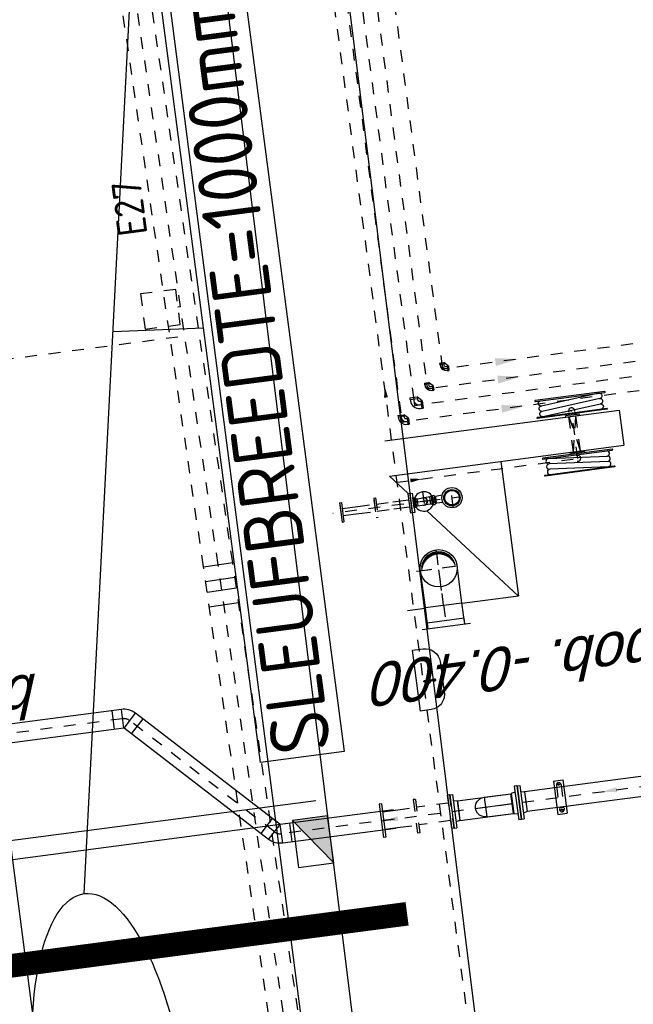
# Model space of a CAD drawing. Header units: metres. Extents: x 118052 to 118564, y 454784 to 455719.
# Tile 57 of 160: x 118244.97 to 118250.16, y 455256.43 to 455264.75. Entities that reach past the tile are written whole.
import ezdxf

# ---------------------------------------------------------------- set-up
doc = ezdxf.new("R2010")
doc.units = ezdxf.units.M
doc.header["$LTSCALE"] = 0.5
for name, pattern in [('AM_ISO08W050', [18, 12, -1.5, 3, -1.5]), ('CENTER', [2, 1.25, -0.25, 0.25, -0.25]), ('CENTER2', [1.125, 0.75, -0.125, 0.125, -0.125]), ('DASHED', [19.05, 12.7, -6.35]), ('HIDDEN', [0.375, 0.25, -0.125]), ('Tauw_HIDDEN2', [5.6, 4, -1.6]), ('Tauw_L_Center2', [6.499, 4, -0.833, 0.833, -0.833])]:
    doc.linetypes.add(name, pattern=pattern)
for name, color, linetype in [('01', 6, 'Continuous'), ('0H', 6, 'CENTER'), ('0Hid', 6, 'HIDDEN'), ('0Hu1', 6, 'Continuous'), ('0Symbol', 6, 'Continuous'), ('11', 6, 'CENTER'), ('_gebouwen', 7, 'Continuous'), ('_molgoot', 7, 'Continuous'), ('_straatkolk', 7, 'Continuous'), ('_verharding', 7, 'Continuous'), ('BHV plan', 7, 'Continuous'), ('EL_N_A_EB00----REVISIE~-_-----', 1, 'Continuous'), ('GRAAFWERKZAAMHEDEN', 6, 'Continuous'), ('KABELLOOP', 6, 'Continuous'), ('Koningsstal VIEUWPORT', 254, 'Continuous'), ('ME_N_D_EB00----hollandia~-_-----', 135, 'Continuous'), ('WL5771--_T_KANAAL-H', 6, 'Continuous'), ('WL5773--_HARTLIJN', 6, 'CENTER2'), ('ZU_B_-_EL999---LR_pvc250_sdr00~H_-----', 1, 'Tauw_L_Center2'), ('ZU_B_-_EL999---LR_pvc250_vbr11~H_-----', 1, 'Tauw_L_Center2'), ('ZU_B_-_EL999---LR_pvc250_vbr11~W_-----', 8, 'Tauw_HIDDEN2'), ('ZU_B_A_EB00---hSTAAL~-_-----', 1, 'Continuous'), ('ZU_N_-_AL999---LW_pvc160_vbr11__18_^200~N_-----', 7, 'Continuous'), ('ZU_N_-_EL999---LK_pvc125_sdr34~H_-----', 2, 'Tauw_L_Center2'), ('ZU_N_-_EL999---LW_pvc160_vbr11~H_-----', 2, 'Tauw_L_Center2'), ('ZU_N_-_EL999---LW_pvc160_vbr11~W_-----', 8, 'Continuous'), ('ZU_N_-_EL999---SYM_STRAATKOLK~-_----c', 7, 'Tauw_L_Center2')]:
    doc.layers.add(name, color=color, linetype=linetype)
doc.layers.add('AM_7', color=6, linetype='AM_ISO08W050', lineweight=25)
doc.layers.add('ME-CL', color=6, linetype='CENTER2', lineweight=18)
doc.styles.add('BURO-025', font='Isocp.shx', dxfattribs={"height": 500})
doc.styles.add('NORATT', font='isocp.shx')
doc.styles.add('tcb_isocp', font='tcb_isocp.shx')
doc.styles.add('WB025', font='ISO.SHX', dxfattribs={"height": 2.5})

# ---------------------------------------------------------------- blocks, each defined once
blk = doc.blocks.new('*U9')
at = {"layer": '_straatkolk'}
blk.add_hatch(color=256, dxfattribs=at).paths.add_polyline_path([(0.1997, -0.1503), (0.1997, 0.1497), (-0.2003, -0.1503)])
blk.add_lwpolyline([(0.1997, -0.1503), (0.1997, 0.1497), (-0.2003, 0.1497), (-0.2003, -0.1503)], close=True, dxfattribs=at)
blk.add_lwpolyline([(-0.2003, -0.1503), (0.1997, 0.1497)], dxfattribs=at)
blk = doc.blocks.new('Vof150')
for p, q in [((-92, -33), (-84.15, 0)), ((-84.15, 0), (84.15, 0)), ((84.15, 0), (92, -33)), ((-142.5, -33), (142.5, -33)), ((-142.5, -55), (-142.5, -33)), ((-142.5, -55), (142.5, -55)), ((142.5, -55), (142.5, -33))]:
    blk.add_line(p, q)
blk = doc.blocks.new('B150ba')
for p, q in [((0, 84.1), (-228.5, 84.1)), ((-228.5, -84.2), (-228.5, 84.1)), ((0, -84.2), (-228.5, -84.2))]:
    blk.add_line(p, q)
at = {"color": 0, "linetype": 'ByBlock'}
for p, q in [((0, 84.1), (0, -84.2)), ((84.1, 0), (-228.5, 0))]:
    blk.add_line(p, q, dxfattribs=at)
blk.add_arc((0, 0), 84.2, 270, 90)
blk = doc.blocks.new('df-DN50')
for points in [[(82.5, 10), (-82.5, 10), (-82.5, 28), (82.5, 28)], [(42.5, 0), (-42.5, 0), (-42.5, 10), (42.5, 10)]]:
    blk.add_lwpolyline(points, close=True)
blk = doc.blocks.new('meslghst')
for p, q in [((-251, -29), (-298.3, -29)), ((-249, -29.1), (249, -73.1)), ((249, -118.3), (-249, -74.3)), ((-30, -10), (-30, -20)), ((30, -10), (30, -20)), ((246.1, -163.2), (-249, -119.4)), ((247.1, -163.2), (295.2, -163.2))]:
    blk.add_line(p, q)
blk.add_lwpolyline([(60, 0), (60, -10), (-60, -10), (-60, 0)], close=True)
for points in [[(296, -29, 1), (296, -20), (-296, -20, 1), (-296, -29)], [(296, -163.2, -1), (296, -172.2), (-296, -172.2, -1), (-296, -163.2)]]:
    blk.add_lwpolyline(points, format="xyb", close=True)
for points in [[(245.1, -72.7, 0.888218), (254.2, -29, 0.888218)], [(-249, -119.4, 0.888218), (-258.2, -163.2, 0.888218)]]:
    blk.add_lwpolyline(points, format="xyb")
for centre, start, end in [((-251, -51.5), 84.95144, 264.95144), ((-251, -96.7), 84.95144, 264.95144), ((247.1, -95.5), 264.95144, 84.95144), ((247.1, -140.7), 264.95144, 84.95144)]:
    blk.add_arc(centre, 22.5, start, end)
blk = doc.blocks.new('knie90-DN25va')
for p, q in [((-52.6, -18.2), (-52.6, 18.2)), ((-43.2, 18.2), (-52.6, 18.2)), ((-43.2, -18.2), (-43.2, 18.2)), ((-33.8, 16.9), (-43.2, 16.9)), ((-43.2, -18.2), (-52.6, -18.2)), ((-52.6, -18.2), (-18.2, -52.6)), ((-33.8, -16.9), (-43.2, -16.9)), ((18.2, -43.2), (-18.2, -43.2)), ((-18.2, -52.6), (-18.2, -43.2)), ((18.2, -52.6), (-18.2, -52.6)), ((-16.9, -43.2), (-16.9, -33.8)), ((16.9, -43.2), (16.9, -33.8)), ((18.2, -52.6), (18.2, -43.2))]:
    blk.add_line(p, q)
at = {"color": 0, "linetype": 'ByBlock'}
for p, q in [((0, 0), (-52.6, 0)), ((0, -52.6), (0, 0))]:
    blk.add_line(p, q, dxfattribs=at)
for radius in [50.6, 16.9]:
    blk.add_arc((-33.8, -33.8), radius, 0, 90)
blk.add_arc((-33.8, -33.8), 33.8, 0, 90, dxfattribs=at)
blk = doc.blocks.new('knie90-DN40va')
for p, q in [((-59.2, -25.5), (-59.2, 25.5)), ((-48.6, 25.5), (-59.2, 25.5)), ((-48.6, -25.5), (-48.6, 25.5)), ((-38, 24.1), (-48.6, 24.1)), ((-59.2, -25.5), (-25.5, -59.2)), ((-48.6, -25.5), (-59.2, -25.5)), ((-38, -24.1), (-48.6, -24.1)), ((25.5, -48.6), (-25.5, -48.6)), ((-25.5, -59.2), (-25.5, -48.6)), ((25.5, -59.2), (-25.5, -59.2)), ((-24.1, -48.6), (-24.1, -38)), ((24.1, -48.6), (24.1, -38)), ((25.5, -59.2), (25.5, -48.6))]:
    blk.add_line(p, q)
at = {"color": 0, "linetype": 'ByBlock'}
for p, q in [((0, 0), (-59.2, 0)), ((0, -59.2), (0, 0))]:
    blk.add_line(p, q, dxfattribs=at)
for radius in [62.2, 13.9]:
    blk.add_arc((-38, -38), radius, 0, 90)
blk.add_arc((-38, -38), 38, 0, 90, dxfattribs=at)
blk = doc.blocks.new('*X146')
at = {"color": 0}
for p, q in [((-0.36, 0.203), (-0.36, 0.273)), ((-0.35, 0.215), (-0.35, 0.286)), ((-0.34, 0.226), (-0.34, 0.298)), ((-0.33, 0.237), (-0.33, 0.309)), ((-0.32, 0.247), (-0.32, 0.319)), ((-0.31, 0.256), (-0.31, 0.329)), ((-0.3, 0.265), (-0.3, 0.338)), ((-0.29, 0.273), (-0.29, 0.347)), ((-0.28, 0.281), (-0.28, 0.355)), ((-0.27, 0.289), (-0.27, 0.363)), ((-0.26, 0.296), (-0.26, 0.37)), ((-0.25, 0.302), (-0.25, 0.377)), ((-0.24, 0.309), (-0.24, 0.383)), ((-0.23, 0.315), (-0.23, 0.389)), ((-0.22, 0.32), (-0.22, 0.395)), ((-0.21, 0.326), (-0.21, 0.4)), ((-0.2, 0.331), (-0.2, 0.405)), ((-0.19, 0.335), (-0.19, 0.41)), ((-0.18, 0.34), (-0.18, 0.415)), ((-0.17, 0.344), (-0.17, 0.419)), ((-0.16, 0.348), (-0.16, 0.423)), ((-0.15, 0.351), (-0.15, 0.426)), ((-0.14, 0.355), (-0.14, 0.43)), ((-0.13, 0.358), (-0.13, 0.433)), ((-0.12, 0.36), (-0.12, 0.436)), ((-0.11, 0.363), (-0.11, 0.439)), ((-0.1, 0.365), (-0.1, 0.441)), ((-0.09, 0.367), (-0.09, 0.443)), ((-0.08, 0.369), (-0.08, 0.445)), ((-0.07, 0.371), (-0.07, 0.447)), ((-0.06, 0.372), (-0.06, 0.448)), ((-0.05, 0.374), (-0.05, 0.449)), ((-0.04, 0.375), (-0.04, 0.45)), ((-0.03, 0.375), (-0.03, 0.451)), ((-0.02, 0.376), (-0.02, 0.452)), ((-0.01, 0.376), (-0.01, 0.452)), ((0, 0.376), (0, 0.452)), ((0.01, 0.376), (0.01, 0.452)), ((0.02, 0.376), (0.02, 0.452)), ((0.03, 0.375), (0.03, 0.451)), ((0.04, 0.375), (0.04, 0.45)), ((0.05, 0.374), (0.05, 0.449)), ((0.06, 0.372), (0.06, 0.448)), ((0.07, 0.371), (0.07, 0.447)), ((0.08, 0.369), (0.08, 0.445)), ((0.09, 0.367), (0.09, 0.443)), ((0.1, 0.365), (0.1, 0.441)), ((0.11, 0.363), (0.11, 0.439)), ((0.12, 0.36), (0.12, 0.436)), ((0.13, 0.358), (0.13, 0.433)), ((0.14, 0.355), (0.14, 0.43)), ((0.15, 0.351), (0.15, 0.426)), ((0.16, 0.348), (0.16, 0.423)), ((0.17, 0.344), (0.17, 0.419)), ((0.18, 0.34), (0.18, 0.415)), ((0.19, 0.335), (0.19, 0.41)), ((0.2, 0.331), (0.2, 0.405)), ((0.21, 0.326), (0.21, 0.4)), ((0.22, 0.32), (0.22, 0.395)), ((0.23, 0.315), (0.23, 0.389)), ((0.24, 0.309), (0.24, 0.383)), ((0.25, 0.302), (0.25, 0.377)), ((0.26, 0.296), (0.26, 0.37)), ((0.27, 0.289), (0.27, 0.363)), ((0.28, 0.281), (0.28, 0.355)), ((0.29, 0.273), (0.29, 0.347)), ((0.3, 0.265), (0.3, 0.338)), ((0.31, 0.256), (0.31, 0.329)), ((0.32, 0.247), (0.32, 0.319)), ((0.33, 0.237), (0.33, 0.309)), ((0.34, 0.226), (0.34, 0.298)), ((0.35, 0.215), (0.35, 0.286)), ((0.36, 0.203), (0.36, 0.273)), ((-0.45, 0.011), (-0.45, 0.044)), ((-0.44, 0.05), (-0.44, 0.104)), ((-0.43, 0.079), (-0.43, 0.14)), ((-0.42, 0.104), (-0.42, 0.167)), ((-0.41, 0.125), (-0.41, 0.191)), ((-0.4, 0.143), (-0.4, 0.211)), ((-0.39, 0.16), (-0.39, 0.229)), ((-0.38, 0.175), (-0.38, 0.245)), ((-0.37, 0.189), (-0.37, 0.26)), ((0.37, 0.189), (0.37, 0.26)), ((0.38, 0.175), (0.38, 0.245)), ((0.39, 0.16), (0.39, 0.229)), ((0.4, 0.143), (0.4, 0.211)), ((0.41, 0.125), (0.41, 0.191)), ((0.42, 0.104), (0.42, 0.167)), ((0.43, 0.079), (0.43, 0.14)), ((0.44, 0.05), (0.44, 0.104)), ((0.45, 0.011), (0.45, 0.044))]:
    blk.add_line(p, q, dxfattribs=at)
blk = doc.blocks.new('karods')
blk.add_circle((0, 0), 0.5)
at = {"layer": 'WL5773--_HARTLIJN'}
for p, q in [((0, -0.6), (0, 0.6)), ((-0.6, 0), (0.6, 0))]:
    blk.add_line(p, q, dxfattribs=at)
at = {"layer": 'WL5771--_T_KANAAL-H', "color": 1}
blk.add_blockref('*X146', (0, 0), dxfattribs=at)
blk = doc.blocks.new('OBO31500090SH')
blk.add_lwpolyline([(-157.5, 0), (-157.5, -315), (157.5, -315), (157.5, 0)])
at = {"layer": 'WL5773--_HARTLIJN'}
for p, q in [((0, -315), (0, 157.5)), ((-157.5, 0), (157.5, 0))]:
    blk.add_line(p, q, dxfattribs=at)
at = {"xscale": 315, "yscale": 315, "zscale": 315}
blk.add_blockref('karods', (0, 0), dxfattribs=at)
blk = doc.blocks.new('karo')
for p, q in [((1, 0.5), (0, 0.5)), ((0, -0.5), (1, -0.5))]:
    blk.add_line(p, q)
at = {"layer": 'WL5773--_HARTLIJN'}
blk.add_line((0, 0), (1, 0), dxfattribs=at)
blk = doc.blocks.new('orn_a_k315-315-50')
for points in [[(-207.5, 50), (207.5, 50)], [(-157.5, 50), (-157.5, 0), (157.5, 0), (157.5, 50)]]:
    blk.add_lwpolyline(points)
at = {"color": 2, "style": 'NORATT'}
for tag, p, flags in [('ROS_TYPE', (239.2, 134.2), 8), ('ROS_M3H', (239.2, 124.2), 8), ('ROS_M3H_G', (239.2, 114.2), 8), ('ROS_ZIJDE', (239.2, 104.2), 9), ('ROS_STAT', (239.2, 94.2), 9)]:
    blk.add_attdef(tag, p, '', height=6.25, dxfattribs=dict(at, flags=flags))
blk = doc.blocks.new('knie90-DN50va')
for p, q in [((-68.7, -31.7), (-68.7, 31.7)), ((-56.5, 31.7), (-68.7, 31.7)), ((-56.5, -31.7), (-56.5, 31.7)), ((-44.2, 30.2), (-56.5, 30.2)), ((-68.7, -31.7), (-31.7, -68.7)), ((-56.5, -31.7), (-68.7, -31.7)), ((-44.2, -30.1), (-56.5, -30.1)), ((31.7, -56.5), (-31.7, -56.5)), ((-31.7, -68.7), (-31.7, -56.5)), ((31.7, -68.7), (-31.7, -68.7)), ((-30.1, -56.5), (-30.1, -44.2)), ((30.2, -56.5), (30.2, -44.2)), ((31.7, -68.7), (31.7, -56.5))]:
    blk.add_line(p, q)
at = {"color": 0, "linetype": 'ByBlock'}
for p, q in [((0, 0), (-68.7, 0)), ((0, -68.7), (0, 0))]:
    blk.add_line(p, q, dxfattribs=at)
for radius in [74.3, 14]:
    blk.add_arc((-44.2, -44.2), radius, 0, 90)
blk.add_arc((-44.2, -44.2), 44.2, 0, 90, dxfattribs=at)
blk = doc.blocks.new('slibverwerkingsgebouw')
for p, q in [((7256.1, 5766.2), (6971.1, 5766)), ((6971.1, 5766), (6971.1, 5686)), ((7256.1, 5766.2), (7256.1, 5686.2)), ((7256.1, 5686.2), (6971.1, 5686)), ((7012.1, 5726), (6999.1, 5726)), ((7005.6, 5719.5), (7005.6, 5732.5)), ((7215.1, 5726.1), (7228.1, 5726.1)), ((7221.6, 5719.6), (7221.6, 5732.6)), ((9911.4, 5206.7), (9911.4, 5216.7)), ((9961.4, 5206.8), (9961.4, 5216.8)), ((10343.7, 5232), (10333.7, 5232)), ((10343.7, 5182), (10333.7, 5182))]:
    blk.add_line(p, q)
for centre, radius in [((8235.1, 6705.6), 20.2), ((7005.6, 5726), 6.5), ((7221.6, 5726.1), 6.5)]:
    blk.add_circle(centre, radius)
for centre, start, end in [((9936.4, 5206.8), 180.03907, 0.03907), ((10343.7, 5207), 270.03906, 90.03906)]:
    blk.add_arc(centre, 25, start, end)
at = {"layer": '01'}
for p, q in [((9827.6, 7256.7), (9662.6, 7256.6)), ((9662.6, 7256.6), (9662.6, 7240.6)), ((9811.3, 7256.7), (9684.6, 7256.6)), ((9827.6, 7256.7), (9827.6, 7240.7)), ((9827.6, 7240.7), (9662.6, 7240.6)), ((9714.9, 7240.6), (9715, 7106.6)), ((9775.2, 7240.7), (9775.3, 7106.7)), ((9715.2, 6806.6), (9715.3, 6672.6)), ((9775.5, 6806.7), (9775.6, 6672.7)), ((9828, 6672.7), (9663, 6672.6)), ((9663, 6656.6), (9663, 6672.6)), ((9828, 6656.7), (9828, 6672.7)), ((9828, 6656.7), (9663, 6656.6)), ((9811.7, 6656.7), (9685, 6656.6)), ((9777, 6615.5), (9713.7, 6615.5)), ((9713.7, 6615.5), (9713.7, 6603.2)), ((9777, 6603.3), (9713.7, 6603.2)), ((9715.2, 6603.2), (9715.2, 6546.8)), ((9715.3, 6615.5), (9715.3, 6625.6)), ((9715.3, 6623), (9775.6, 6623.1)), ((9775.5, 6603.3), (9775.5, 6546.8)), ((9775.6, 6615.5), (9775.6, 6625.7)), ((9777, 6615.5), (9777, 6603.3)), ((9714.1, 6386.6), (9717, 6442.2)), ((9777.2, 6386.7), (9774.2, 6442.3))]:
    blk.add_line(p, q, dxfattribs=at)
for radius in [69.2, 61.7]:
    blk.add_circle((9745.7, 6306.7), radius, dxfattribs=at)
for centre, radius, start, end in [((9745.5, 6547.1), 82.5, 111.47462, 68.60351), ((9745.4, 6547.1), 31.7, 161.37187, 17.06749), ((9745.4, 6547.1), 30.2, 180.03907, 0.03907)]:
    blk.add_arc(centre, radius, start, end, dxfattribs=at)
at = {"layer": '0H'}
for p, q in [((7112.5, 7254.9), (7115.1, 3469.9)), ((9745.6, 6518.3), (9745, 7323.8)), ((9745.6, 6464.6), (9745.5, 6629.6)), ((18032.1, 6649.3), (10435.2, 6644.1)), ((10439.3, 607.1), (10435.2, 6644.1)), ((9828, 6547.1), (9663, 6547)), ((17726.8, 6524.2), (10560.3, 6519.3)), ((10563, 2462.2), (10560.3, 6519.3)), ((17726.9, 6399.2), (10685.4, 6394.4)), ((10688.2, 2212.3), (10685.4, 6394.4)), ((17566.6, 6249), (10835.5, 6244.5)), ((10838.3, 2012.4), (10835.5, 6244.5))]:
    blk.add_line(p, q, dxfattribs=at)
at = {"layer": '0Hid'}
for p, q in [((7037.6, 7104.8), (7037.7, 6964.3)), ((7187.6, 7104.9), (7187.7, 6964.4)), ((9715, 7106.6), (9715.1, 6964.6)), ((9775.3, 7106.7), (9775.4, 6964.7)), ((7255.2, 6964.4), (6970.2, 6964.3)), ((6970.3, 6945.3), (6970.2, 6964.3)), ((7255.3, 6945.4), (6970.3, 6945.3)), ((7037.9, 6673.8), (7037.8, 6945.3)), ((7187.9, 6673.9), (7187.8, 6945.4)), ((7255.3, 6945.4), (7255.2, 6964.4)), ((9827.8, 6964.7), (9662.8, 6964.6)), ((9662.8, 6964.6), (9662.8, 6948.6)), ((9827.8, 6948.7), (9662.8, 6948.6)), ((9811.5, 6964.7), (9684.8, 6964.6)), ((9715.1, 6948.6), (9715.2, 6806.6)), ((9775.4, 6948.7), (9775.5, 6806.7)), ((9827.8, 6964.7), (9827.8, 6948.7)), ((7255.4, 6673.9), (6970.4, 6673.8)), ((6970.4, 6654.8), (6970.4, 6673.8)), ((7255.4, 6654.9), (7255.4, 6673.9)), ((7255.4, 6654.9), (6970.4, 6654.8)), ((9715.4, 6490.6), (9715.4, 6536.9)), ((9775.7, 6490.6), (9775.7, 6537.8)), ((9708.1, 6468.7), (9708.1, 6454.9)), ((9713.9, 6490.6), (9777.3, 6490.6)), ((9713.9, 6478.3), (9713.9, 6490.6)), ((9713.9, 6478.3), (9777.3, 6478.3)), ((9773.7, 6471.7), (9717.4, 6471.6)), ((9717.5, 6451.9), (9773.7, 6452)), ((9726.8, 6451.9), (9717.5, 6451.9)), ((9771.7, 6444.7), (9719.5, 6444.6)), ((9723.4, 6478.2), (9723.4, 6471.6)), ((9723.4, 6451.9), (9723.4, 6444.6)), ((9726.4, 6478.2), (9726.4, 6471.6)), ((9726.4, 6451.9), (9726.4, 6444.6)), ((9726.8, 6468.7), (9726.8, 6454.9)), ((9764.4, 6468.7), (9764.4, 6454.9)), ((9764.8, 6478.3), (9764.8, 6471.7)), ((9764.8, 6452), (9764.8, 6444.7)), ((9767.7, 6471.7), (9767.7, 6478.3)), ((9767.8, 6444.7), (9767.8, 6452)), ((9777.3, 6478.3), (9777.3, 6490.6)), ((9783.1, 6454.9), (9783.1, 6468.7)), ((7217.6, 5746.1), (7009.6, 5746)), ((7217.6, 5706.1), (7009.6, 5706)), ((7026.1, 5746), (7026.1, 5706)), ((7201, 5746.1), (7201.1, 5706.1)), ((9996.4, 5235.8), (10296.4, 5236)), ((9996.4, 5235.8), (10296.5, 5176)), ((10296.4, 5236), (9996.5, 5175.8)), ((9996.5, 5175.8), (10296.5, 5176))]:
    blk.add_line(p, q, dxfattribs=at)
for centre, radius, start, end in [((9717.5, 6455.3), 16.4, 55.07872, 124.99941), ((9717.4, 6468.3), 16.4, 235.07872, 304.99941), ((9719.5, 6442.1), 2.55, 90.03906, 177.03907), ((9745.6, 6410.6), 61.1, 72.14252, 107.93561), ((9745.6, 6513), 61.1, 252.14252, 287.93561), ((9773.7, 6455.3), 16.4, 55.07872, 124.99941), ((9773.7, 6468.3), 16.4, 235.07872, 304.99941), ((9771.7, 6442.1), 2.55, 3.03906, 90.03906), ((7009.6, 5726), 20, 90.03906, 270.03906), ((7217.6, 5726.1), 20, 270.03906, 90.03906)]:
    blk.add_arc(centre, radius, start, end, dxfattribs=at)
at = {"layer": '0Hu1'}
for p, q in [((7255, 7254.9), (6970, 7254.8)), ((6970.1, 7235.8), (6970, 7254.8)), ((7255.1, 7235.9), (7255, 7254.9)), ((7255.1, 7235.9), (6970.1, 7235.8)), ((7037.6, 7235.8), (7037.6, 7104.8)), ((7187.6, 7235.9), (7187.6, 7104.9)), ((8235.1, 6750.4), (8235.2, 6641)), ((8845.3, 6653.1), (8845.2, 6806)), ((9995.4, 6806.8), (9833.2, 6672.7)), ((9995.4, 6806.8), (9996.7, 4806.8)), ((10295.4, 6807), (10296.7, 4807)), ((8230.1, 6654.5), (8230, 6744.3)), ((8235.1, 6729.8), (8235.1, 6681.4)), ((8240.3, 6654.5), (8240.2, 6744.3)), ((7197.1, 6594.9), (7028.8, 6594.8)), ((7028.8, 6594.8), (7029.2, 6136.8)), ((7197.1, 6594.9), (7197.5, 6136.9)), ((8243.5, 6654.5), (8226, 6654.5)), ((8228.1, 6650.9), (8228.1, 6654.5)), ((8242.2, 6650.9), (8242.2, 6654.5)), ((9664.3, 6532.9), (8846, 5856)), ((8845.8, 5856), (8845.5, 6338.1)), ((7030.7, 3842.3), (7029.2, 6019.8)), ((7199, 3842.4), (7197.5, 6019.9)), ((9996, 5856.8), (8845.8, 5856)), ((10296.7, 4807), (9996.7, 4806.8))]:
    blk.add_line(p, q, dxfattribs=at)
for points in [[(7988.2, 6805.4), (8510.1, 6805.8), (8510.1, 6715.9, -0.39615), (8383.2, 6585), (8125.2, 6584.8, -0.420962), (7991.1, 6715.6), (7988.2, 6805.4)], [(8230.2, 6658.9, 0.102954), (8228.6, 6656.8, 0.111471), (8228.1, 6654.5, 0.111471), (8228.6, 6652.2, 0.102954), (8230.2, 6650.2, 0.092827), (8232.4, 6648.8, 0.086748), (8235.2, 6648.4, 0.086748), (8237.9, 6648.9, 0.092827), (8240.2, 6650.2, 0.102954), (8241.7, 6652.2, 0.111471), (8242.2, 6654.5, 0.111471)], [(8228.1, 6650.9, 0.111471), (8228.6, 6648.5, 0.102954), (8230.2, 6646.5, 0.092827), (8232.4, 6645.2, 0.086748), (8235.2, 6644.7, 0.086748), (8237.9, 6645.2, 0.092827), (8240.2, 6646.5, 0.102954), (8241.7, 6648.5, 0.111471), (8242.2, 6650.9, 0.111471)], [(8230.1, 6654.5, 0.120314), (8230.4, 6653, 0.105015), (8231.6, 6651.7, 0.088783), (8233.2, 6650.8, 0.079947), (8235.2, 6650.5, 0.079947), (8237.2, 6650.8, 0.088783), (8238.8, 6651.7, 0.105015), (8239.9, 6653, 0.120314), (8240.3, 6654.5, 0.120314)], [(8242.2, 6654.5, 0.111471), (8241.7, 6656.8, 0.102954), (8240.2, 6658.9, 0.092827)]]:
    blk.add_lwpolyline(points, format="xyb", dxfattribs=at)
for centre, radius in [((8235.1, 6705.6), 13), ((9745.7, 6306.7), 86)]:
    blk.add_circle(centre, radius, dxfattribs=at)
at = {"layer": '0Symbol'}
for points in [[(7134, 7113.6), (7112.5, 7241.6), (7091.3, 7113.6)], [(10469.1, 5791.9), (10435.9, 5591.9), (10402.4, 5791.8)], [(10719.1, 5792), (10685.9, 5592), (10652.4, 5792)], [(10869.1, 5792.1), (10835.9, 5592.1), (10802.4, 5792.1)], [(7135.2, 5244.2), (7113.8, 5372.2), (7092.6, 5244.2)]]:
    blk.add_solid(points, dxfattribs=at)
at = {"layer": '11'}
for p, q in [((9745.6, 6507.6), (9745.7, 6246.8)), ((9664, 6306.6), (9827.4, 6306.7))]:
    blk.add_line(p, q, dxfattribs=at)
at = {"layer": 'AM_7'}
for p, q in [((3478.3, 6745.2), (18242, 6755.3)), ((9935.4, 6749.6), (9936.4, 5181.8)), ((9936.4, 5206.8), (10343.7, 5207))]:
    blk.add_line(p, q, dxfattribs=at)
for points in [[(10658.9, 6766.8), (10658.9, 6733.4), (10758.9, 6750.2)], [(9952.1, 6637.1), (9918.8, 6637), (9935.5, 6537.1)]]:
    blk.add_solid(points, dxfattribs=at)
at = {"layer": 'ME-CL', "color": 1, "lineweight": 18}
blk.add_line((8210.9, 6705.6), (8259.3, 6705.6), dxfattribs=at)
at = {"layer": '01', "rotation": 0.03906527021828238}
blk.add_blockref('df-DN50', (9745.5, 6625.6), dxfattribs=at)
at = {"layer": '0Hu1', "color": 1, "linetype": 'CENTER', "rotation": 90.03906185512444}
for name, p in [('knie90-DN40va', (10435.2, 6644.1)), ('knie90-DN50va', (10560.3, 6519.3)), ('knie90-DN25va', (10685.4, 6394.4)), ('knie90-DN25va', (10835.5, 6244.5))]:
    blk.add_blockref(name, p, dxfattribs=at)
at = {"layer": '0Hu1'}
for name, p, rotation in [('Vof150', (7113, 6596.9), 180.0390652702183), ('Vof150', (7113.4, 6020.9), 180.0390652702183), ('meslghst', (9996.5, 5204.3), 270.0390618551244)]:
    blk.add_blockref(name, p, dxfattribs=dict(at, rotation=rotation))
at = {"layer": '0Hu1', "xscale": -1}
for name, p, rotation in [('B150ba', (7113.1, 6365.4), 270.0390618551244), ('Vof150', (7113.3, 6133.9), 0.03906527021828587), ('meslghst', (10296.5, 5204.6), 90.03906185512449)]:
    blk.add_blockref(name, p, dxfattribs=dict(at, rotation=rotation))
at = {"layer": 'ZU_B_A_EB00---hSTAAL~-_-----'}
for name, p, rotation in [('orn_a_k315-315-50', (8720.4, 6495.6), 90.03906185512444), ('OBO31500090SH', (9168.4, 6495.8), 270.0390618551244)]:
    blk.add_blockref(name, p, dxfattribs=dict(at, rotation=rotation))
at = {"layer": 'ZU_B_A_EB00---hSTAAL~-_-----', "xscale": 163.0463250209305, "yscale": 314.9999999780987, "zscale": 315, "rotation": 180.0162400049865}
blk.add_blockref('karo', (8853.4, 6495.6), dxfattribs=at)
blk = doc.blocks.new('A$C6DFC50BF')
at = {"layer": 'GRAAFWERKZAAMHEDEN'}
for p, q in [((61529.7, -51574.5), (61529.7, -58782.8)), ((61689.7, -51574.5), (61689.7, -58782.8)), ((61163.5, -56735.5), (70009.9, -58359.8)), ((65847.3, -57595.5), (65779.7, -58359.8))]:
    blk.add_line(p, q, dxfattribs=at)
blk.add_lwpolyline([(62068.1, -58359.8), (69491.3, -58359.8), (69491.3, -59073.5), (62068.1, -59073.5)], close=True, dxfattribs=at)
blk.add_ellipse((59367.1, -56735.5), major_axis=(1796.4, 0), ratio=0.355895, dxfattribs=at)
at = {"layer": 'KABELLOOP', "linetype": 'DASHED', "const_width": 200}
blk.add_lwpolyline([(60637.8, -55943.8), (60638.5, -59424.5)], dxfattribs=at)
at = {"layer": 'GRAAFWERKZAAMHEDEN', "color": 2, "style": 'BURO-025'}
blk.add_text('SLEUFBREEDTE=1000mm', height=500, rotation=359.98371, dxfattribs=at).set_placement((62102.2, -58969.5))
blk = doc.blocks.new('Leidingen')
at = {"layer": 'ZU_B_-_EL999---LR_pvc250_vbr11~H_-----'}
blk.add_lwpolyline([(-207690.6, 1496.8), (-198671.9, 1625.7, -0.000001), (-198671.9, 1625.7), (-198454.4, 1628.9, 0.000001), (-198454.4, 1628.9), (-193240.7, 1703.4)], format="xyb", dxfattribs=at)
at = {"layer": 'ZU_B_-_EL999---LR_pvc250_vbr11~W_-----', "linetype": 'Continuous'}
for p, q in [((-198673.7, 1750.7), (-198670.1, 1500.8)), ((-198581.2, 1752.1), (-198577.6, 1502.1)), ((-198456.2, 1753.8), (-198452.7, 1503.9)), ((-198798.7, 1748.9), (-198795.1, 1499))]:
    blk.add_line(p, q, dxfattribs=at)
at = {"layer": 'ZU_B_-_EL999---LR_pvc250_vbr11~W_-----'}
for points in [[(-207692.4, 1621.8), (-198673.7, 1750.7), (-198456.2, 1753.8), (-193242.4, 1828.4)], [(-207688.9, 1371.8), (-198670.1, 1500.8), (-198452.7, 1503.9), (-193238.9, 1578.4)]]:
    blk.add_lwpolyline(points, dxfattribs=at)
at = {"layer": 'ZU_N_-_EL999---LK_pvc125_sdr34~H_-----'}
for points in [[(-196248, 6980.2), (-196248, 7230.2), (-196498, 7230.2), (-196498, 1656.8)], [(-196248, 1682.1), (-196248, 1660.4)]]:
    blk.add_lwpolyline(points, dxfattribs=at)
at = {"layer": 'ZU_N_-_EL999---LW_pvc160_vbr11~H_-----'}
blk.add_lwpolyline([(-200783.1, 425.8), (-200782, 1391.9, -0.198639), (-200758, 1449.8), (-199665.8, 2542, 0.198958), (-199641.7, 2600), (-199643, 9921.2)], format="xyb", dxfattribs=at)
at = {"layer": 'ZU_N_-_EL999---LW_pvc160_vbr11~W_-----', "linetype": 'Continuous'}
for p, q in [((-199721.8, 2680), (-199561.8, 2680)), ((-199722.3, 2598.6), (-199609.2, 2485.5)), ((-199721.7, 2600), (-199561.7, 2600)), ((-199778.9, 2542), (-199665.8, 2428.9)), ((-200814.6, 1506.3), (-200701.5, 1393.2)), ((-200758, 1562.9), (-200644.9, 1449.8)), ((-200862, 1392), (-200702, 1391.8)), ((-200862.1, 1312), (-200702.1, 1311.8))]:
    blk.add_line(p, q, dxfattribs=at)
at = {"layer": 'ZU_N_-_EL999---LW_pvc160_vbr11~W_-----'}
for points in [[(-200863.1, 425.9), (-200862, 1392, -0.198639), (-200814.6, 1506.3), (-199722.3, 2598.6, 0.198958), (-199721.7, 2600), (-199723, 9921.2)], [(-200703.1, 425.7), (-200702, 1391.8, -0.198639), (-200701.5, 1393.2), (-199609.2, 2485.5, 0.198958), (-199561.7, 2600), (-199563, 9921.2)]]:
    blk.add_lwpolyline(points, format="xyb", dxfattribs=at)
at = {"layer": 'ZU_N_-_EL999---SYM_STRAATKOLK~-_----c', "lineweight": -3}
blk.add_lwpolyline([(-196398, 1682.1), (-196098, 1682.1), (-196098, 1982.1), (-196398, 1982.1)], close=True, dxfattribs=at)
at = {"layer": 'EL_N_A_EB00----REVISIE~-_-----'}
blk.add_blockref('A$C6DFC50BF', (-262229.9, 59850.1), dxfattribs=at)
at = {"layer": 'ME_N_D_EB00----hollandia~-_-----'}
blk.add_blockref('slibverwerkingsgebouw', (-207895.7, -6715.7), dxfattribs=at)
at = {"layer": 'ZU_B_-_EL999---LR_pvc250_sdr00~H_-----', "style": 'WB025'}
blk.add_text('E27', height=250, rotation=0.00544, dxfattribs=at).set_placement((-195601.9, 1856.8))
at = {"layer": 'ZU_N_-_AL999---LW_pvc160_vbr11__18_^200~N_-----', "style": 'tcb_isocp', "oblique": 20.00024}
for s, p in [('bob. -0.600', (-199165.9, 3254.8)), ('bob. -0.400', (-199455.5, -2018.4))]:
    blk.add_text(s, height=360, rotation=90.01014, dxfattribs=at).set_placement(p)

msp = doc.modelspace()

# ---------------------------------------------------------------- linework, layer by layer
at = {"layer": '_gebouwen'}
msp.add_lwpolyline([(118256.8189, 455251.9513), (118263.902, 455252.736), (118266.473, 455232.299), (118251.916, 455230.356), (118249.17, 455250.748), (118249.53, 455250.878), (118249.017, 455254.771), (118246.679, 455273.5), (118258.365, 455275.049), (118258.589, 455273.376), (118258.396, 455273.345), (118259.072, 455268.052), (118254.729, 455267.48), (118256.4639, 455254.5915)], close=True, dxfattribs=at)
at = {"layer": '_molgoot'}
msp.add_lwpolyline([(118242.6977, 455292.175), (118250.7858, 455229.8045), (118252.2639, 455229.998), (118252.2119, 455230.3955)], dxfattribs=at)
at = {"layer": '_verharding'}
msp.add_lwpolyline([(118251.916, 455230.356), (118251.1322, 455230.2532), (118248.058, 455254.113), (118245.354, 455275.934), (118246.3432, 455276.0668), (118246.679, 455273.5)], dxfattribs=at)
at = {"layer": 'BHV plan', "color": 2, "linetype": 'Continuous'}
msp.add_line((118256.5644, 455168.7842), (118230.0819, 455370.7592), dxfattribs=at)

# ---------------------------------------------------------------- block references
at = {"layer": '_molgoot', "rotation": 97.45761760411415}
msp.add_blockref('*U9', (118247.4489, 455257.8063), dxfattribs=at)
at = {"layer": 'Koningsstal VIEUWPORT', "color": 6, "xscale": 0.0009975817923, "yscale": 0.0009975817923, "zscale": 0.0009975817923, "rotation": 97.46987594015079}
msp.add_blockref('Leidingen', (118222.5204, 455456.6507), dxfattribs=at)

doc.saveas('drawing.dxf')
